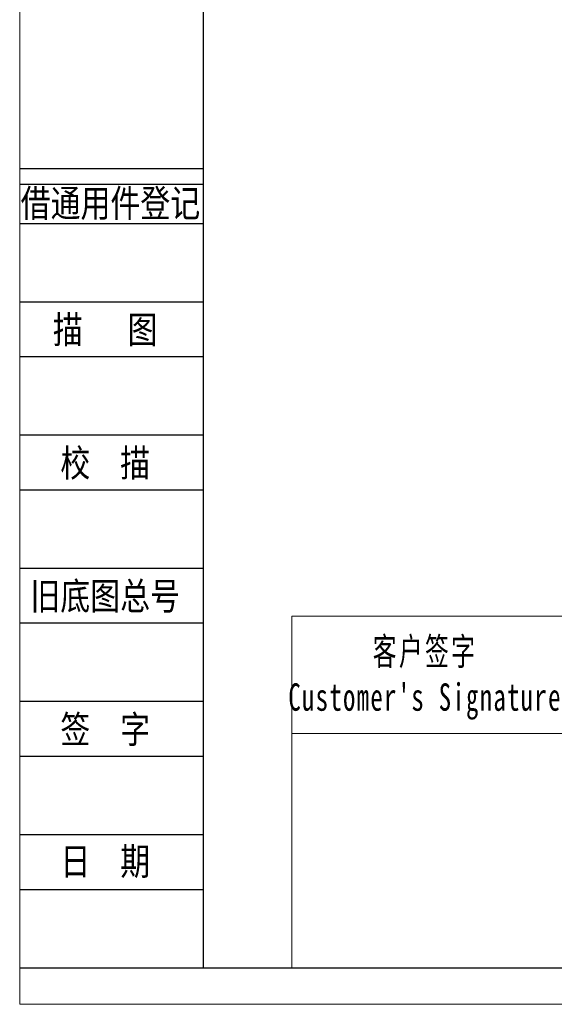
# Model space of a CAD drawing. Header units: millimetres. Extents: x 10014 to 11120, y 367 to 1148.
# Tile 1 of 8: x 10014 to 10206, y 367 to 720. Entities that reach past the tile are written whole.
import ezdxf
from ezdxf.enums import TextEntityAlignment as Align

# ---------------------------------------------------------------- set-up
doc = ezdxf.new("R2010")
doc.units = ezdxf.units.MM
doc.layers.add('2细线层', color=4, linetype='Continuous')
doc.layers.add('6文字层', color=3, linetype='Continuous')
for name, color, linetype, lineweight in [('7标注层', 4, 'Continuous', 18), ('SLD-0', 7, 'Continuous', 18), ('图框_外框线', 7, 'Continuous', 18)]:
    doc.layers.add(name, color=color, linetype=linetype, lineweight=lineweight)
doc.styles.add('宋体', font='txt', dxfattribs={"width": 0.8})
doc.styles.add('标准', font='txt', dxfattribs={"width": 0.667})

msp = doc.modelspace()

# ---------------------------------------------------------------- linework, layer by layer
at = {"layer": '2细线层'}
for p, q in [((10014.06, 666.87), (10079.96, 666.87)), ((10014.06, 661.24), (10079.96, 661.24)), ((10014.06, 647.16), (10079.96, 647.16)), ((10014.06, 619.01), (10079.96, 619.01)), ((10014.06, 599.31), (10079.96, 599.31)), ((10014.06, 571.16), (10079.96, 571.16)), ((10014.06, 551.45), (10079.96, 551.45)), ((10014.06, 523.3), (10079.96, 523.3)), ((10014.06, 503.6), (10079.96, 503.6)), ((10014.06, 475.45), (10079.96, 475.45)), ((10014.06, 455.74), (10079.96, 455.74)), ((10014.06, 427.59), (10079.96, 427.59)), ((10014.06, 407.89), (10079.96, 407.89)), ((10014.06, 379.74), (10079.96, 379.74))]:
    msp.add_line(p, q, dxfattribs=at)
at = {"layer": '7标注层', "color": 0}
msp.add_line((10111.82, 506.11), (10111.82, 379.74), dxfattribs=at)
at = {"layer": '图框_外框线'}
for p, q in [((10111.82, 506.11), (11106.71, 506.11)), ((10111.82, 463.94), (11106.71, 463.94))]:
    msp.add_line(p, q, dxfattribs=at)
at = {"layer": '图框_外框线', "color": 3}
msp.add_lwpolyline([(10014.14, 366.58), (11119.87, 366.58), (11119.87, 1148.48), (10014.14, 1148.48)], close=True, dxfattribs=at)
at = {"layer": '图框_外框线', "color": 3, "lineweight": 25}
msp.add_lwpolyline([(10079.96, 379.74), (11106.71, 379.74), (11106.71, 1135.32), (10079.96, 1135.32)], close=True, dxfattribs=at)

# ---------------------------------------------------------------- texts
at = {"layer": '6文字层', "color": 3, "style": '宋体', "width": 0.8}
for s, p in [('借通用件登记', (10046.65, 654.57)), ('描   图', (10044.77, 609.16)), ('校  描', (10044.77, 561.31)), ('旧底图总号', (10044.77, 513.45)), ('签  字', (10044.77, 465.6)), ('日  期', (10044.79, 418.02))]:
    msp.add_text(s, height=9.852, dxfattribs=at).set_placement(p, align=Align.MIDDLE)
at = {"layer": 'SLD-0', "color": 1, "insert": (10159.65, 498.31), "char_height": 9.8395, "width": 122.405, "attachment_point": 2, "style": '标准'}
msp.add_mtext("\\T1.1;客户签字\\PCustomer's Signature", dxfattribs=at)

doc.saveas('drawing.dxf')
